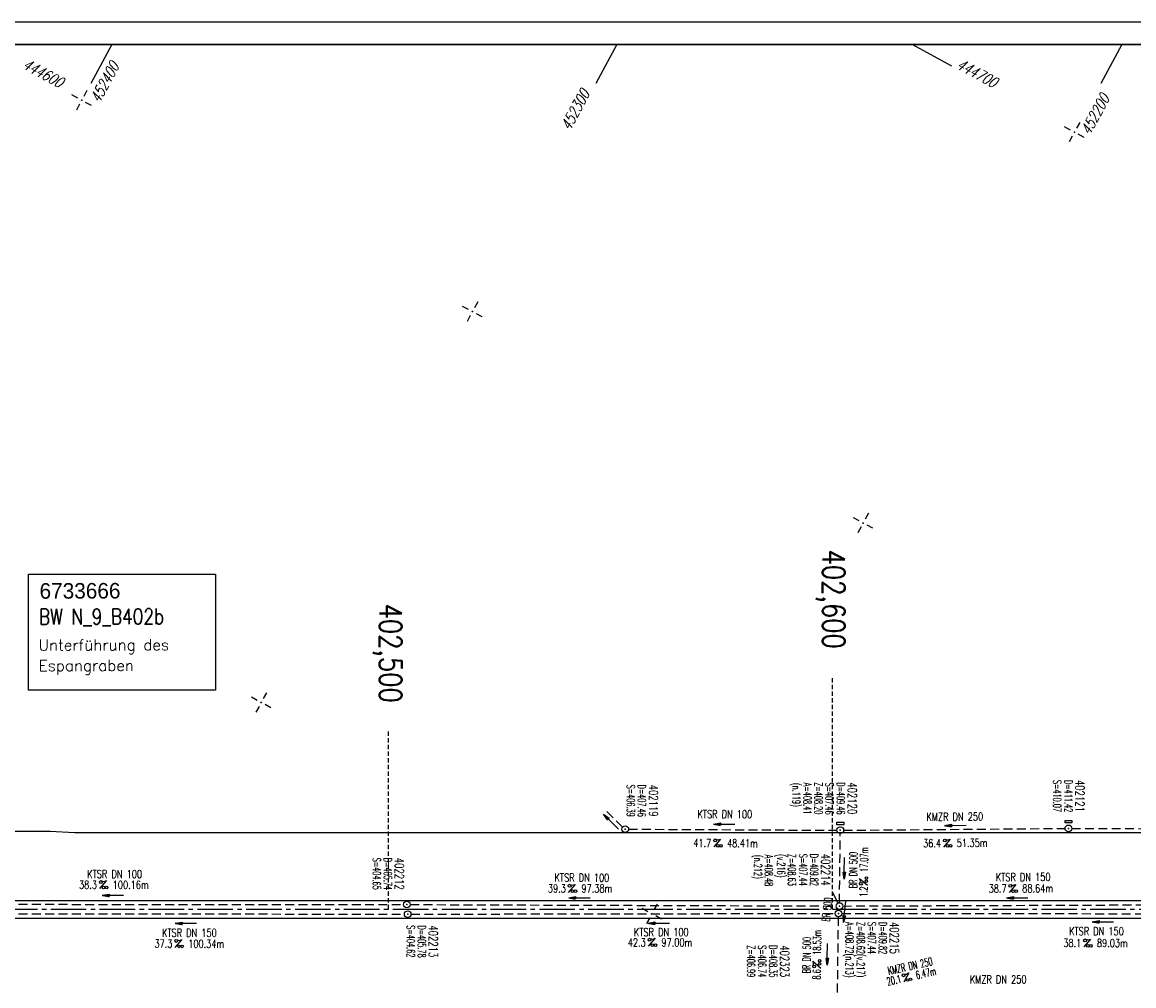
# Model space of a CAD drawing. Extents: x 0 to 1135, y 0 to 420.
# Tile 9 of 37: x 540 to 790, y 203 to 420. Entities that reach past the tile are written whole.
import ezdxf
from ezdxf.enums import TextEntityAlignment as Align

# ---------------------------------------------------------------- set-up
doc = ezdxf.new("R2010")
doc.units = 0
doc.header["$LTSCALE"] = 2
doc.header["$MEASUREMENT"] = 0
for name, pattern in [('ACHSE', [5.5, 4, -0.5, 0.5, -0.5]), ('AUSGEZOGEN', [0]), ('GESTRICH-X2', [1.5, 1, -0.5]), ('GESTRICHELT', [0.75, 0.5, -0.25])]:
    doc.linetypes.add(name, pattern=pattern)
doc.layers.get('0').update_dxf_attribs({"linetype": 'AUSGEZOGEN'})
for name, color, linetype in [('ACHSETOP', 250, 'ACHSE'), ('BW-SCHRIFT', 250, 'AUSGEZOGEN'), ('FBR', 8, 'CONTINUOUS'), ('HEKTOM', 250, 'GESTRICHELT'), ('KANAL', 7, 'GESTRICH-X2'), ('NETZ', 250, 'CONTINUOUS'), ('PFEIL', 7, 'CONTINUOUS'), ('RAHMEN', 250, 'AUSGEZOGEN'), ('SCHACHTNR', 6, 'CONTINUOUS'), ('SCHSYMBOL', 7, 'CONTINUOUS'), ('TEXTO', 4, 'CONTINUOUS'), ('TEXTU', 4, 'CONTINUOUS')]:
    doc.layers.add(name, color=color, linetype=linetype)
doc.styles.add('ROMANS', font='romans.shx', dxfattribs={"width": 0.8})
doc.styles.add('UNIR-O', font='unir_o.shx')

# ---------------------------------------------------------------- blocks, each defined once
blk = doc.blocks.new('IKR')
at = {"color": 0}
for p, q in [((-2.5, 0), (-1, 0)), ((0, 1), (0, 2.5)), ((1, 0), (2.5, 0)), ((0, -2.5), (0, -1))]:
    blk.add_line(p, q, dxfattribs=at)
blk.add_circle((0, 0), 0.05, dxfattribs=at)
blk.add_point((0, 0), dxfattribs=at)
blk = doc.blocks.new('GST')
at = {"color": 0}
blk.add_circle((0, 0), 0.75, dxfattribs=at)
blk.add_point((0, 0), dxfattribs=at)
blk = doc.blocks.new('10')
blk.add_blockref('GST', (0, 0))
blk = doc.blocks.new('PROM')
blk.add_line((1.57, 1.82), (0.02, 0.02))
for centre, radius in [((0.32, 1.51), 0.317), ((0.94, 0.29), 0.283), ((1.64, 0.29), 0.283)]:
    blk.add_circle(centre, radius)
blk.add_arc((0.99, 2.68), 1.03, 239.1414, 303.3549)
blk = doc.blocks.new('PFEIL2')
at = {"color": 0}
for p, q in [((0.88, 0), (-2.4, -0.01)), ((0.88, -0.27), (0.88, 0.28)), ((0.88, 0.28), (2.43, 0.01)), ((0.91, 0.27), (0.88, 0.26)), ((0.97, 0.26), (0.88, 0.25)), ((1.02, 0.25), (0.88, 0.23)), ((1.07, 0.24), (0.88, 0.21)), ((1.13, 0.23), (0.88, 0.19)), ((1.18, 0.22), (0.88, 0.17)), ((1.24, 0.21), (0.88, 0.15)), ((1.29, 0.21), (0.88, 0.14)), ((1.34, 0.2), (0.88, 0.12)), ((1.4, 0.19), (0.88, 0.1)), ((1.45, 0.18), (0.88, 0.08)), ((1.51, 0.17), (0.88, 0.06)), ((1.56, 0.16), (0.88, 0.04)), ((1.61, 0.15), (0.88, 0.02)), ((1.67, 0.14), (0.88, 0.01)), ((1.72, 0.13), (0.88, -0.01)), ((1.78, 0.12), (0.88, -0.03)), ((1.83, 0.11), (0.88, -0.05)), ((1.88, 0.1), (0.88, -0.07)), ((1.94, 0.09), (0.88, -0.09)), ((2.05, 0.08), (0.88, -0.12)), ((1.99, 0.08), (0.88, -0.11)), ((2.1, 0.07), (0.88, -0.14)), ((2.15, 0.06), (0.88, -0.16)), ((2.21, 0.05), (0.88, -0.18)), ((2.26, 0.04), (0.88, -0.2)), ((2.32, 0.03), (0.88, -0.22)), ((2.37, 0.02), (0.88, -0.23)), ((2.42, 0.01), (0.88, -0.25)), ((2.43, 0.01), (0.88, -0.27))]:
    blk.add_line(p, q, dxfattribs=at)
blk = doc.blocks.new('13')
blk.add_lwpolyline([(0.76, 1.22), (-0.75, 1.22), (-0.75, 1.8), (0.76, 1.8)], close=True)
at = {"rotation": 180}
blk.add_blockref('GST', (0, 0), dxfattribs=at)

msp = doc.modelspace()

# ---------------------------------------------------------------- linework, layer by layer
at = {"layer": 'ACHSETOP'}
msp.add_lwpolyline([(25, 220.37), (447.45, 220.37), (747.45, 220.37), (922.45, 220.37), (950, 220.37)], dxfattribs=at)
at = {"layer": 'BW-SCHRIFT'}
msp.add_lwpolyline([(541.46, 295.76), (583.55, 295.76), (583.55, 269.66), (541.46, 269.66)], close=True, dxfattribs=at)
at = {"layer": 'FBR'}
msp.add_line((546.31, 237.91), (551.82, 237.62), dxfattribs=at)
for points in [[(432.06, 237.91), (447.45, 237.91), (546.31, 237.91)], [(551.82, 237.62), (747.45, 237.62), (922.45, 237.62), (950, 237.62)]]:
    msp.add_lwpolyline(points, dxfattribs=at)
for points in [[(25, 222.37), (447.45, 222.37), (747.45, 222.37, 0.000001), (834.95, 222.37, -0.000001), (922.45, 222.37, 0), (950, 222.37, 0.000001)], [(25, 218.37), (447.45, 218.37), (747.45, 218.37, 0.000001), (834.95, 218.37, -0.000001), (922.45, 218.37, 0), (950, 218.37, 0.000001)]]:
    msp.add_lwpolyline(points, format="xyb", dxfattribs=at)
at = {"layer": 'HEKTOM'}
for p, q in [((722.45, 220.39), (722.44, 272.76)), ((622.45, 220.38), (622.45, 260.39))]:
    msp.add_line(p, q, dxfattribs=at)
at = {"layer": 'KANAL'}
for p, q in [((675.19, 238.87), (671.09, 242.88)), ((676.54, 238.4), (723.44, 238.15)), ((724.94, 238.16), (774.79, 238.56)), ((776.28, 238.56), (824.66, 238.41)), ((724, 221.83), (724.18, 237.4)), ((527.21, 221.49), (625.88, 221.45)), ((627.36, 221.43), (723.25, 221.1)), ((723.89, 220.18), (723.91, 220.35)), ((724.74, 221.1), (811.89, 221.44)), ((527.21, 219.39), (626.05, 219.27)), ((627.55, 219.27), (723.05, 219.43)), ((723.56, 201.64), (723.78, 218.67)), ((724.55, 219.43), (812.08, 219.35))]:
    msp.add_line(p, q, dxfattribs=at)
at = {"layer": 'NETZ'}
for p, q in [((560.19, 414.98), (555.43, 406.18)), ((673.87, 414.98), (669.12, 406.18)), ((740.43, 414.98), (749.23, 410.22)), ((787.56, 414.98), (782.8, 406.18))]:
    msp.add_line(p, q, dxfattribs=at)
at = {"layer": 'RAHMEN'}
msp.add_line((1135, 420), (0, 420), dxfattribs=at)
at = {"layer": 'RAHMEN', "const_width": 0.35}
msp.add_lwpolyline([(25, 5), (1130, 5), (1130, 415), (25, 415), (25, 5)], dxfattribs=at)
at = {"layer": 'SCHACHTNR'}
msp.add_line((723.71, 221.72), (722.42, 224.19), dxfattribs=at)

# ---------------------------------------------------------------- block references
at = {"layer": 'NETZ', "rotation": 151.5965}
for p in [(553.4, 402.44), (776.89, 395.26), (641.37, 354.87), (729.33, 307.3), (593.8, 266.91), (681.76, 219.34)]:
    msp.add_blockref('IKR', p, dxfattribs=at)
at = {"layer": 'PFEIL'}
for p, rotation in [((672.57, 240.07), 134.4981640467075), ((698.06, 239.55), 179.6988673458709), ((750.09, 239.24), 180.4605673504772), ((725.09, 229.61), 269.3517673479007), ((560.44, 223.53), 179.9739673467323), ((665.48, 222.96), 179.7850673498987), ((764.03, 222.96), 180.2294673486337), ((725.17, 219.81), 263.3278673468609), ((783.32, 217.57), 179.9416673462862), ((576.88, 217.23), 179.9330673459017), ((683.32, 217.25), 180.0919673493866), ((721.27, 210.23), 269.2417673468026)]:
    msp.add_blockref('PFEIL2', p, dxfattribs=dict(at, rotation=rotation))
at = {"layer": 'SCHSYMBOL', "rotation": 359.9999673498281}
for name, p in [('13', (775.53, 238.57)), ('10', (675.78, 238.41)), ('13', (724.19, 238.16)), ('10', (626.62, 221.45)), ('10', (723.99, 221.09)), ('10', (626.79, 219.27)), ('10', (723.8, 219.43))]:
    msp.add_blockref(name, p, dxfattribs=at)
at = {"layer": 'TEXTU'}
for p, rotation in [((695.67, 234.37), 359.6988673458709), ((747.39, 234.34), 0.4605673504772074), ((557.39, 224.99), 359.9739673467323), ((662.92, 224.16), 359.7850673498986), ((730.34, 225.74), 89.35176734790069), ((762.15, 224.14), 0.2294673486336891), ((574.37, 211.72), 359.9330673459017), ((680.93, 212.01), 0.09196734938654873), ((778.96, 211.86), 359.9416673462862), ((719.8, 207.13), 89.24176734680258), ((738.45, 203.97), 12.51926734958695)]:
    msp.add_blockref('PROM', p, dxfattribs=dict(at, rotation=rotation))

# ---------------------------------------------------------------- texts
at = {"layer": 'BW-SCHRIFT'}
for s, height, style, p in [('6733666', 3.5, 'UNIR-O', (543.92, 290.26)), ('Unterführung des', 2.5, 'ROMANS', (543.7, 278.58)), ('Espangraben', 2.5, 'ROMANS', (543.73, 273.95))]:
    msp.add_text(s, height=height, rotation=0.1716, dxfattribs=dict(at, style=style)).set_placement(p)
at = {"layer": 'BW-SCHRIFT', "style": 'ROMANS', "width": 0.8}
msp.add_text('BW N_9_B402b', height=3.5, rotation=0.1716, dxfattribs=at).set_placement((543.78, 284.45))
at = {"layer": 'HEKTOM', "style": 'ROMANS', "width": 0.8}
for s, p in [('402,600', (720.21, 301.29)), ('402,500', (620.45, 289.14))]:
    msp.add_text(s, height=5, rotation=270, dxfattribs=at).set_placement(p)
at = {"layer": 'NETZ', "style": 'ROMANS', "oblique": 16.6, "width": 0.75}
for s, rotation, p in [('444600', 331.5965, (539.88, 409.75)), ('444700', 331.5965, (750.11, 409.75)), ('452400', 61.5965, (557.36, 401.6)), ('452300', 61.5965, (663.29, 395.41)), ('452200', 61.5965, (780.32, 394.38))]:
    msp.add_text(s, height=2.5, rotation=rotation, dxfattribs=at).set_placement(p)
at = {"layer": 'SCHACHTNR', "style": 'ROMANS'}
for s, height, width, p in [('S=406.39', 1.8, 0.6, (676.12, 248.42)), ('D=407.46', 1.8, 0.6, (678.61, 248.43)), ('402119', 2, 0.7, (681.12, 248.42)), ('(n.119)', 1.8, 0.6, (713.39, 248.81)), ('A=408.41', 1.8, 0.6, (715.87, 248.84)), ('Z=408.20', 1.8, 0.6, (718.38, 248.96)), ('S=407.46', 1.8, 0.6, (720.82, 248.88)), ('D=409.46', 1.8, 0.6, (723.38, 248.95)), ('402120', 2, 0.7, (725.87, 248.95)), ('S=410.07', 1.8, 0.6, (772.13, 249.48)), ('D=411.42', 1.8, 0.6, (774.64, 249.47)), ('402121', 2, 0.7, (777.13, 249.48)), ('Z=408.63', 1.8, 0.6, (712.41, 232.86)), ('S=407.44', 1.8, 0.6, (714.9, 232.87)), ('D=409.82', 1.8, 0.6, (717.39, 232.87)), ('402214', 2, 0.7, (719.91, 232.86)), ('S=404.65', 1.8, 0.6, (618.92, 231.97)), ('D=405.74', 1.8, 0.6, (621.44, 231.95)), ('402212', 2, 0.7, (623.92, 231.96)), ('(n.212)', 1.8, 0.6, (704.76, 232.61)), ('A=408.48', 1.8, 0.6, (707.19, 232.68)), ('(v.216)', 1.8, 0.6, (709.98, 232.79)), ('S=404.62', 1.8, 0.6, (626.58, 216.75)), ('D=405.78', 1.8, 0.6, (629.06, 216.75)), ('402213', 2, 0.7, (631.55, 216.75)), ('A=408.72(n.213)', 1.8, 0.6, (725.39, 217.53)), ('Z=408.62(v.217)', 1.8, 0.6, (727.88, 217.53)), ('S=407.44', 1.8, 0.6, (730.4, 217.52)), ('D=409.82', 1.8, 0.6, (732.88, 217.52)), ('402215', 2, 0.7, (735.37, 217.53)), ('Z=406.99', 1.8, 0.6, (703.19, 212.28)), ('S=406.74', 1.8, 0.6, (705.68, 212.28)), ('D=408.35', 1.8, 0.6, (708.17, 212.29)), ('402323', 2, 0.7, (710.68, 212.28))]:
    msp.add_text(s, height=height, rotation=270, dxfattribs=dict(at, width=width)).set_placement(p)
at = {"layer": 'TEXTO', "style": 'ROMANS'}
for s, rotation, width, p in [('KTSR DN 100', 359.6989, 0.75, (698.19, 240.87)), ('KMZR DN 250', 0.4606, 0.75, (749.96, 240.3)), ('BR DN 500', 89.3518, 0.6, (728, 229.19)), ('KTSR DN 100', 359.974, 0.75, (560.83, 227.4)), ('KTSR DN 100', 359.7851, 0.75, (666.01, 226.59)), ('KTSR DN 150', 0.2295, 0.75, (765.35, 226.72)), ('BR 500', 83.3279, 0.6, (722.11, 220.2)), ('KTSR DN 150', 359.9331, 0.75, (577.65, 214.17)), ('KTSR DN 100', 0.092, 0.75, (683.88, 214.32)), ('KTSR DN 150', 359.9417, 0.75, (781.85, 214.53)), ('BR DN 500', 89.2418, 0.6, (717.52, 210.02)), ('KMZR DN 250', 12.5193, 0.6, (740.11, 206.7)), ('KMZR DN 250', 359.9925, 0.75, (759.72, 203.7))]:
    msp.add_text(s, height=1.8, rotation=rotation, dxfattribs=dict(at, width=width)).set_placement(p, align=Align.CENTER)
at = {"layer": 'TEXTU', "style": 'ROMANS'}
for s, rotation, width, p in [('41.7', 359.6989, 0.75, (691.09, 234.39)), ('48.41m', 359.6989, 0.75, (698.67, 234.34)), ('36.4', 0.4606, 0.75, (742.83, 234.31)), ('51.35m', 0.4606, 0.75, (750.39, 234.38)), ('17.07m', 89.3518, 0.6, (730.39, 228.75)), ('38.3', 359.974, 0.75, (552.8, 224.99)), ('100.16m', 359.974, 0.75, (560.39, 224.97)), ('39.3', 359.7851, 0.75, (658.35, 224.17)), ('97.38m', 359.7851, 0.75, (665.91, 224.17)), ('38.7', 0.2295, 0.75, (757.59, 224.12)), ('88.64m', 0.2295, 0.75, (765.14, 224.16)), ('1.2', 89.3518, 0.6, (730.32, 223.17)), ('37.3', 359.9331, 0.75, (569.78, 211.73)), ('100.34m', 359.9331, 0.75, (577.38, 211.71)), ('42.3', 0.092, 0.75, (676.34, 211.99)), ('97.00m', 0.092, 0.75, (683.92, 212.01)), ('18.53m', 89.2418, 0.6, (719.82, 210.13)), ('38.1', 359.9417, 0.75, (774.39, 211.88)), ('89.03m', 359.9417, 0.75, (781.95, 211.88)), ('8.6', 89.2418, 0.6, (719.75, 204.55)), ('20.1', 12.5193, 0.6, (734.87, 203.17)), ('6.47m', 12.5193, 0.6, (741.37, 204.63))]:
    msp.add_text(s, height=1.8, rotation=rotation, dxfattribs=dict(at, width=width)).set_placement(p)

doc.saveas('drawing.dxf')
